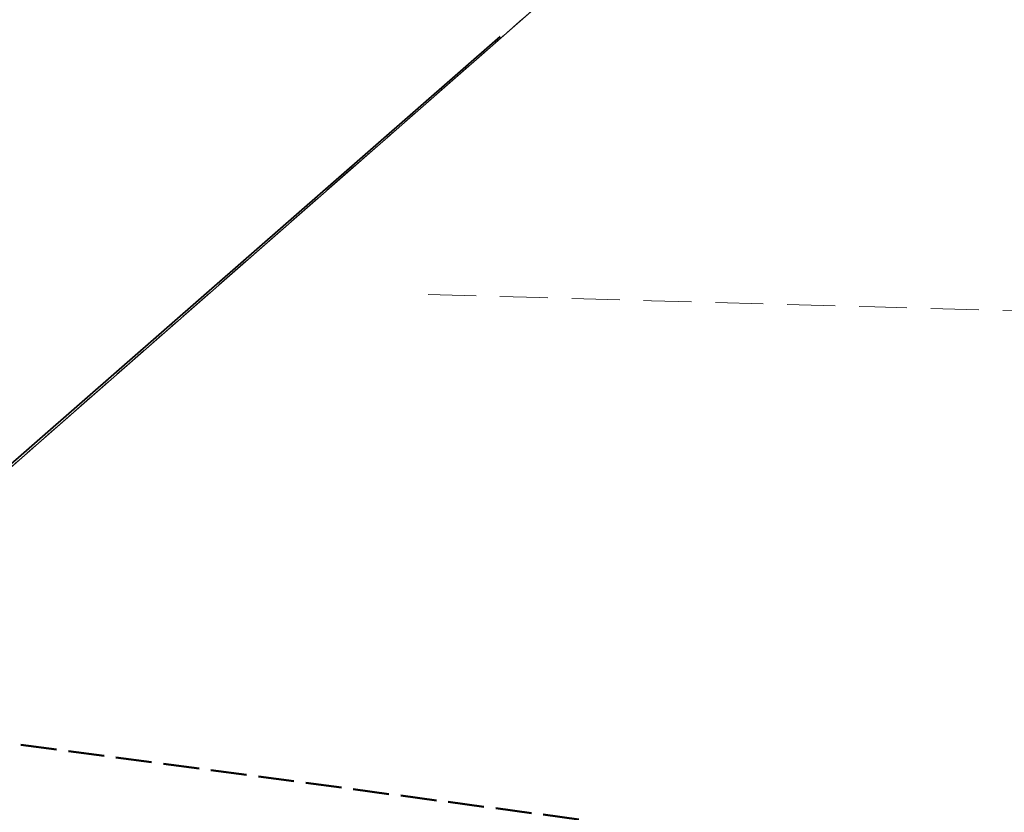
# Model space of a CAD drawing. Header units: metres. Extents: x 6551181 to 6555585, y 5935140 to 5937297.
# Tile 73 of 97: x 6551632 to 6551673, y 5935964 to 5935997. Entities that reach past the tile are written whole.
import ezdxf

# ---------------------------------------------------------------- set-up
doc = ezdxf.new("R2010")
doc.units = ezdxf.units.M
for name, pattern in [('1.5_0.5', [2, 1.5, -0.5]), ('2.0_1.0', [3, 2, -1]), ('218-500', [1, 0.5, -0.5]), ('219-500', [0])]:
    doc.linetypes.add(name, pattern=pattern)
for name, color, linetype in [('217-Granica konturu klasyfikcyjnego', 7, 'Continuous'), ('218-Granica użytku', 7, 'Continuous'), ('219-Linia granicy', 7, 'Continuous'), ('812-Warstwica pomocnicza linia', 7, 'Continuous'), ('Obszar opracowania', 7, 'Continuous'), ('ogrodzenie trwałe (linia)', 7, 'Continuous')]:
    doc.layers.add(name, color=color, linetype=linetype)
doc.linetypes.add('902-500', pattern='A,3.75,0,[1,ksztalty.shx,S=0.5,R=0,X=0,Y=0],3.75', length=7.5)

msp = doc.modelspace()

# ---------------------------------------------------------------- linework, layer by layer
at = {"layer": '217-Granica konturu klasyfikcyjnego', "color": 3, "linetype": '1.5_0.5', "lineweight": 18, "flags": 128}
msp.add_lwpolyline([(6551675.62, 5936017.33), (6551614.59, 5935963.86)], dxfattribs=at)
at = {"layer": '218-Granica użytku', "color": 3, "linetype": '218-500', "lineweight": 18, "flags": 128}
msp.add_lwpolyline([(6551614.59, 5935963.86), (6551675.62, 5936017.33)], dxfattribs=at)
at = {"layer": '219-Linia granicy', "color": 7, "linetype": '219-500', "lineweight": 18, "flags": 128}
msp.add_lwpolyline([(6551614.59, 5935963.86), (6551675.62, 5936017.33)], dxfattribs=at)
at = {"layer": '812-Warstwica pomocnicza linia', "color": 32, "linetype": '2.0_1.0', "lineweight": 13, "flags": 128}
msp.add_lwpolyline([(6551648.63, 5935985.63), (6551653.292, 5935985.5), (6551657.954, 5935985.37), (6551662.616, 5935985.24), (6551667.278, 5935985.11), (6551671.94, 5935984.98), (6551676.602, 5935984.85), (6551681.264, 5935984.72), (6551685.926, 5935984.59), (6551690.588, 5935984.46), (6551695.25, 5935984.33), (6551698.612, 5935984.408), (6551701.942, 5935984.793), (6551705.247, 5935985.426), (6551708.533, 5935986.248), (6551711.806, 5935987.201), (6551715.073, 5935988.227), (6551718.341, 5935989.268), (6551721.615, 5935990.264), (6551724.903, 5935991.157), (6551728.21, 5935991.89), (6551730.876, 5935992.391), (6551733.553, 5935992.875), (6551736.239, 5935993.336), (6551738.931, 5935993.765), (6551741.628, 5935994.156), (6551744.326, 5935994.502), (6551747.024, 5935994.796), (6551749.719, 5935995.03), (6551752.408, 5935995.197), (6551755.09, 5935995.29), (6551758.228, 5935995.246), (6551761.395, 5935994.99), (6551764.571, 5935994.528), (6551767.732, 5935993.863), (6551770.857, 5935993.001), (6551773.925, 5935991.945), (6551776.913, 5935990.699), (6551779.799, 5935989.269), (6551782.562, 5935987.657), (6551785.18, 5935985.87), (6551788.097, 5935983.716), (6551791.012, 5935981.561), (6551793.926, 5935979.405), (6551796.84, 5935977.25), (6551799.753, 5935975.095), (6551802.666, 5935972.939), (6551805.579, 5935970.784), (6551808.492, 5935968.629), (6551811.406, 5935966.474), (6551814.32, 5935964.32)], dxfattribs=at)
at = {"layer": 'Obszar opracowania', "color": 6, "linetype": '1.5_0.5', "lineweight": 50, "flags": 128}
msp.add_lwpolyline([(6551818.32, 5935949.48), (6551816.4, 5935927.1), (6551691.07, 5935939.45), (6551655.04, 5935943.08), (6551594.88, 5935952.7), (6551558.27, 5935964.37), (6551521.83, 5935986.07), (6551479.91, 5936013.47), (6551430.28, 5936048.68), (6551403.2, 5936073.55), (6551351.97, 5936127.26), (6551339.98, 5936140.06), (6551355.92, 5936154.02), (6551383.22, 5936127.23), (6551398.41, 5936112.34), (6551441.88, 5936067.29), (6551466.09, 5936048.26), (6551498.73, 5936021.85), (6551519.95, 5936008.26), (6551556.28, 5935985.89), (6551583.14, 5935974.91), (6551603.83, 5935970.55), (6551675.12, 5935961.01)], close=True, dxfattribs=at)
at = {"layer": 'ogrodzenie trwałe (linia)', "color": 7, "linetype": '902-500', "lineweight": 35, "flags": 128}
msp.add_lwpolyline([(6551598.64, 5935968.85), (6551599.66, 5935967.27), (6551614.73, 5935964.16), (6551651.64, 5935996.41)], dxfattribs=at)

doc.saveas('drawing.dxf')
